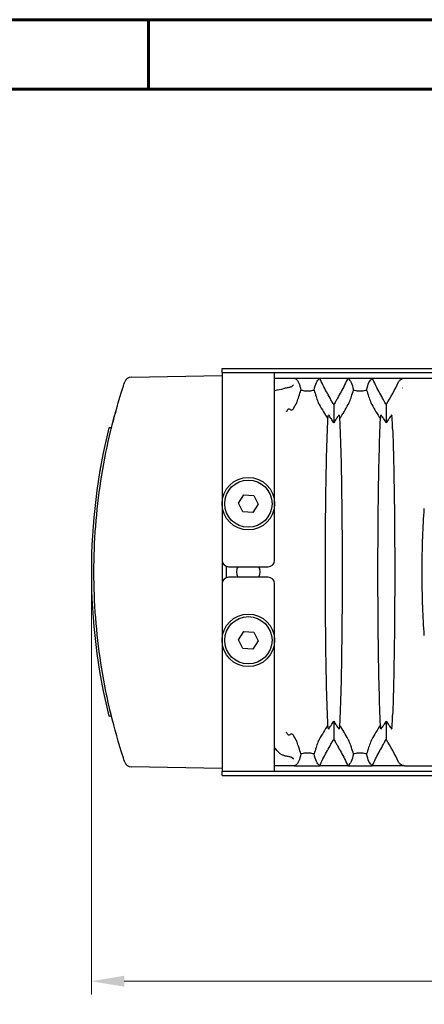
# Model space of a CAD drawing. Header units: millimetres. Extents: x 399 to 6076, y -1991 to 1602.
# Tile 255 of 256: x 5274 to 5305, y -247 to -172. Entities that reach past the tile are written whole.
import ezdxf

# ---------------------------------------------------------------- set-up
doc = ezdxf.new("R2010")
doc.units = ezdxf.units.MM
doc.layers.add('AM_5', color=3, linetype='Continuous', lineweight=25)
doc.layers.add('可見 (ISO)', color=7, linetype='Continuous', lineweight=25)
doc.layers.add('BORDER', color=7, linetype='Continuous')
doc.styles.add('尺寸標註', font='romans.shx', dxfattribs={"bigfont": 'CHINESET.SHX'})
doc.dimstyles.new('CNS1$0', dxfattribs={"dimtxt": 2.5, "dimasz": 2.5, "dimexe": 1, "dimexo": 1, "dimgap": 1.5, "dimtad": 1, "dimtoh": 1, "dimdec": 1, "dimdsep": 46, "dimtxsty": '尺寸標註', "dimcen": 0, "dimclrd": 2, "dimclre": 2, "dimclrt": 1, "dimadec": 0, "dimazin": 2, "dimtp": 0.1, "dimtm": 0.1, "dimtfac": 0.71, "dimtdec": 1, "dimtmove": 0, "dimatfit": 0, "dimfxl": 0, "dimlwd": 13, "dimlwe": 13, "dimarcsym": 0})

# ---------------------------------------------------------------- blocks, each defined once
blk = doc.blocks.new('A4-英文圖框-橫式')
at = {"layer": 'BORDER', "color": 123, "linetype": 'Continuous', "lineweight": 60, "ltscale": 25.4}
for p, q in [((2300.947, 183.498), (2300.947, 188.794)), ((2151.697, 183.498), (2549.792, 183.498))]:
    blk.add_line(p, q, dxfattribs=at)
blk.add_lwpolyline([(2151.697, 188.794), (2555.087, 188.794), (2555.087, -95.061), (2151.697, -95.061)], close=True, dxfattribs=at)
blk = doc.blocks.new('*D422')
at = {"layer": 'AM_5', "color": 2, "lineweight": 13}
for p, q in [((5279.53, -215.504), (5279.53, -246.661)), ((5397.05, -233.004), (5397.05, -246.661)), ((5282.03, -245.661), (5394.55, -245.661))]:
    blk.add_line(p, q, dxfattribs=at)
at = {"layer": 'AM_5', "color": 2}
for points in [[(5282.03, -245.245), (5282.03, -246.078), (5279.53, -245.661)], [(5394.55, -245.245), (5394.55, -246.078), (5397.05, -245.661)]]:
    blk.add_solid(points, dxfattribs=at)
at = {"layer": 'Defpoints', "color": 0}
for p in [(5279.53, -214.504), (5397.05, -232.004), (5397.05, -245.661)]:
    blk.add_point(p, dxfattribs=at)
at = {"layer": 'AM_5', "color": 1, "insert": (5338.29, -242.911), "char_height": 2.5, "attachment_point": 5, "style": '尺寸標註'}
blk.add_mtext('117.5', dxfattribs=at)

msp = doc.modelspace()

# ---------------------------------------------------------------- linework, layer by layer
at = {"layer": '可見 (ISO)'}
for p, q in [((5289.48, -199.304), (5289.48, -199.004)), ((5289.48, -199.004), (5361.48, -199.004)), ((5289.48, -199.304), (5293.48, -199.304)), ((5289.48, -199.304), (5289.48, -200.904)), ((5293.48, -199.304), (5357.48, -199.304)), ((5293.48, -200.904), (5293.48, -199.304)), ((5282.55, -199.675), (5289.48, -199.554)), ((5293.48, -199.754), (5294.694, -199.754)), ((5294.564, -200.104), (5294.564, -200.104)), ((5294.971, -199.754), (5296.908, -199.754)), ((5296.908, -199.754), (5299.052, -199.754)), ((5299.052, -199.754), (5300.908, -199.754)), ((5300.908, -199.754), (5303.36, -199.754)), ((5303.36, -199.754), (5315.601, -199.754)), ((5303.622, -200.104), (5303.622, -200.104)), ((5303.224, -200.504), (5303.223, -200.504)), ((5289.48, -200.904), (5289.48, -213.604)), ((5293.48, -213.604), (5293.48, -200.904)), ((5297.98, -201.773), (5297.98, -203.153)), ((5301.98, -201.773), (5301.98, -203.153)), ((5281.067, -203.524), (5280.86, -203.528)), ((5302.51, -203.504), (5302.51, -203.504)), ((5290.731, -209.263), (5291.141, -208.635)), ((5291.141, -208.635), (5291.891, -208.676)), ((5291.891, -208.676), (5292.23, -209.346)), ((5291.07, -209.933), (5290.731, -209.263)), ((5292.23, -209.346), (5291.819, -209.974)), ((5291.819, -209.974), (5291.07, -209.933)), ((5289.48, -213.604), (5289.48, -215.404)), ((5289.78, -214.063), (5289.78, -214.946)), ((5289.98, -214.104), (5292.98, -214.104)), ((5292.98, -214.904), (5289.98, -214.904)), ((5289.48, -215.404), (5289.48, -228.104)), ((5293.48, -228.104), (5293.48, -215.404)), ((5290.731, -219.663), (5291.141, -219.035)), ((5291.141, -219.035), (5291.891, -219.076)), ((5291.891, -219.076), (5292.23, -219.746)), ((5291.07, -220.333), (5290.731, -219.663)), ((5291.819, -220.374), (5291.07, -220.333)), ((5292.23, -219.746), (5291.819, -220.374)), ((5281.067, -225.485), (5280.86, -225.481)), ((5302.51, -225.504), (5302.51, -225.504)), ((5297.98, -225.856), (5297.98, -227.236)), ((5301.98, -225.856), (5301.98, -227.236)), ((5289.48, -228.104), (5289.48, -229.704)), ((5293.48, -229.704), (5293.48, -228.104)), ((5289.48, -229.454), (5282.55, -229.334)), ((5294.694, -229.254), (5293.48, -229.254)), ((5294.564, -228.904), (5294.564, -228.904)), ((5294.971, -229.254), (5294.694, -229.254)), ((5294.971, -229.254), (5296.908, -229.254)), ((5299.052, -229.254), (5296.908, -229.254)), ((5299.052, -229.254), (5300.908, -229.254)), ((5303.36, -229.254), (5300.908, -229.254)), ((5303.36, -229.254), (5315.601, -229.254)), ((5289.48, -230.004), (5289.48, -229.704)), ((5293.48, -229.704), (5289.48, -229.704)), ((5289.48, -230.004), (5361.48, -230.004)), ((5357.48, -229.704), (5293.48, -229.704))]:
    msp.add_line(p, q, dxfattribs=at)
for centre, radius in [((5291.48, -209.304), 2), ((5291.48, -209.304), 1.8), ((5291.48, -219.704), 2), ((5291.48, -219.704), 1.8)]:
    msp.add_circle(centre, radius, dxfattribs=at)
for centre, radius, start, end in [((5282.559, -200.175), 0.5, 91, 161.53861), ((5289.98, -213.604), 0.5, 180, 270), ((5292.98, -213.604), 0.5, 270, 0), ((5291.48, -214.504), 0.9, 153.6122, 206.3878), ((5291.48, -214.504), 0.9, 333.6122, 26.3878), ((5289.98, -215.404), 0.5, 90, 180), ((5292.98, -215.404), 0.5, 0, 90), ((5282.559, -228.834), 0.5, 198.46139, 269)]:
    msp.add_arc(centre, radius, start, end, dxfattribs=at)
for centre, major_axis, ratio, start_param, end_param in [((5281.193, -188.518), (-5.366, -25.417), 0.942457, 1.230279, 1.306963), ((5292.16, -195.874), (-21.555, -4.573), 0.22639, 1.584044, 1.585753), ((5288.321, -201.044), (-9.737, -1.701), 0.064246, 2.122408, 2.206431), ((5272.774, -190.815), (24.615, -4.645), 0.903321, 5.969091, 5.986704), ((5319.195, -190.795), (-24.612, -4.722), 0.903498, 0.293741, 0.349549), ((5276.766, -190.795), (24.612, -4.722), 0.903498, 5.933636, 5.989445), ((5323.195, -190.795), (-24.612, -4.722), 0.903498, 0.293741, 0.349549), ((5325.466, -214.504), (0, 45.943), 0.999848, 1.32955, 1.812043), ((5325.467, -214.505), (0, 45.944), 0.999848, 1.400667, 1.408942), ((5325.467, -214.505), (0, 45.943), 0.999848, 1.390803, 1.398697), ((5325.467, -214.504), (0, 45.944), 0.999848, 1.732924, 1.73539), ((5325.467, -214.504), (0, 45.944), 0.999848, 1.737841, 1.740316), ((5319.195, -238.214), (-24.612, 4.722), 0.903498, 5.933636, 5.989445), ((5276.766, -238.214), (24.612, 4.722), 0.903498, 0.293741, 0.349549), ((5323.195, -238.214), (-24.612, 4.722), 0.903498, 5.933636, 5.989445), ((5272.774, -238.194), (24.615, 4.646), 0.903324, 0.296445, 0.314058), ((5281.198, -240.488), (5.381, -25.41), 0.942361, 1.834026, 1.910719)]:
    msp.add_ellipse(centre, major_axis=major_axis, ratio=ratio, start_param=start_param, end_param=end_param, dxfattribs=at)
for points, knots in [([(5281.837, -200.78), (5281.868, -200.682), (5281.899, -200.585), (5281.957, -200.405), (5281.984, -200.32), (5282.031, -200.178), (5282.051, -200.119), (5282.077, -200.038), (5282.085, -200.017), (5282.085, -200.017)], [0, 0, 0, 0, 0.00030382, 0.00030382, 0.00060764, 0.00060764, 0.000911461, 0.000911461, 0.001215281, 0.001215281, 0.001215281, 0.001215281]), ([(5294.694, -199.754), (5294.695, -199.754), (5294.696, -199.754), (5294.72, -199.754), (5294.781, -199.754), (5294.892, -199.754), (5294.934, -199.754), (5294.971, -199.754)], [-0.05897444, -0.05897444, -0.05897444, -0.05897444, -0.05771761, -0.05771761, -0.02446116, -0.02446116, -0.00000151, -0.00000151, -0.00000151, -0.00000151]), ([(5294.971, -199.754), (5294.998, -199.759), (5295.026, -199.763), (5295.069, -199.775), (5295.084, -199.78), (5295.09, -199.786)], [0.00000287, 0.00000287, 0.00000287, 0.00000287, 0.02132638, 0.02132638, 0.04051053, 0.04051053, 0.04051053, 0.04051053]), ([(5295.09, -199.786), (5295.175, -199.863), (5295.249, -199.973), (5295.378, -200.261), (5295.433, -200.439), (5295.48, -200.65)], [0.0000013, 0.0000013, 0.0000013, 0.0000013, 0.3193475, 0.3193475, 0.6386464, 0.6386464, 0.6386464, 0.6386464]), ([(5296.48, -200.65), (5296.53, -200.424), (5296.59, -200.236), (5296.732, -199.937), (5296.814, -199.826), (5296.908, -199.754)], [0.000001, 0.000001, 0.000001, 0.000001, 0.3426184, 0.3426184, 0.6852542, 0.6852542, 0.6852542, 0.6852542]), ([(5297.98, -201.773), (5297.971, -201.757), (5297.885, -201.609), (5297.79, -201.444), (5297.743, -201.361), (5297.604, -201.112), (5297.513, -200.944), (5297.244, -200.439), (5297.073, -200.098), (5296.908, -199.754)], [0.000001, 0.000001, 0.000001, 0.000001, 0.00576801, 0.00576801, 0.01151589, 0.01151589, 0.02303401, 0.02303401, 0.04608415, 0.04608415, 0.04608415, 0.04608415]), ([(5299.052, -199.754), (5298.888, -200.098), (5298.716, -200.439), (5298.448, -200.944), (5298.357, -201.112), (5298.217, -201.361), (5298.17, -201.444), (5298.076, -201.609), (5297.99, -201.757), (5297.98, -201.773)], [0.000001, 0.000001, 0.000001, 0.000001, 0.1158103, 0.1158103, 0.1736801, 0.1736801, 0.2025589, 0.2025589, 0.2315337, 0.2315337, 0.2315337, 0.2315337]), ([(5299.052, -199.754), (5299.147, -199.826), (5299.228, -199.937), (5299.37, -200.236), (5299.43, -200.424), (5299.48, -200.65)], [0.000001, 0.000001, 0.000001, 0.000001, 0.3426564, 0.3426564, 0.6852179, 0.6852179, 0.6852179, 0.6852179]), ([(5300.48, -200.65), (5300.53, -200.424), (5300.59, -200.236), (5300.732, -199.937), (5300.814, -199.826), (5300.908, -199.754)], [0.000001, 0.000001, 0.000001, 0.000001, 0.3426184, 0.3426184, 0.6852542, 0.6852542, 0.6852542, 0.6852542]), ([(5301.98, -201.773), (5301.971, -201.757), (5301.885, -201.609), (5301.79, -201.444), (5301.743, -201.361), (5301.604, -201.112), (5301.513, -200.944), (5301.244, -200.439), (5301.073, -200.098), (5300.908, -199.754)], [0.000001, 0.000001, 0.000001, 0.000001, 0.00576801, 0.00576801, 0.01151589, 0.01151589, 0.02303401, 0.02303401, 0.04608415, 0.04608415, 0.04608415, 0.04608415]), ([(5302.919, -200.028), (5302.939, -199.988), (5302.964, -199.951), (5303.025, -199.883), (5303.06, -199.853), (5303.139, -199.804), (5303.181, -199.785), (5303.27, -199.761), (5303.314, -199.754), (5303.36, -199.754)], [0, 0, 0, 0, 0.0135204, 0.0135204, 0.02746573, 0.02746573, 0.04149223, 0.04149223, 0.05500717, 0.05500717, 0.05500717, 0.05500717]), ([(5281.837, -228.229), (5281.14, -226.013), (5280.613, -223.744), (5280.26, -221.447), (5279.907, -219.151), (5279.73, -216.828), (5279.73, -214.504), (5279.73, -212.181), (5279.907, -209.858), (5280.26, -207.562), (5280.613, -205.265), (5281.14, -202.996), (5281.837, -200.78)], [2.8369009, 2.8369009, 2.8369009, 2.8369009, 2.9892468, 2.9892468, 2.9892468, 3.1415927, 3.1415927, 3.1415927, 3.2939385, 3.2939385, 3.2939385, 3.4462844, 3.4462844, 3.4462844, 3.4462844]), ([(5294.555, -200.468), (5294.512, -200.473), (5294.467, -200.48), (5294.375, -200.496), (5294.329, -200.506), (5294.284, -200.516)], [-0.02798099, -0.02798099, -0.02798099, -0.02798099, -0.01396291, -0.01396291, -0.00000001, -0.00000001, -0.00000001, -0.00000001]), ([(5294.896, -200.265), (5294.892, -200.272), (5294.887, -200.279), (5294.85, -200.331), (5294.807, -200.37), (5294.727, -200.418), (5294.696, -200.433), (5294.628, -200.455), (5294.592, -200.463), (5294.555, -200.468)], [-0.00301666, -0.00301666, -0.00301666, -0.00301666, 0, 0, 0.02117775, 0.02117775, 0.03329101, 0.03329101, 0.04540994, 0.04540994, 0.04540994, 0.04540994]), ([(5295.088, -201.754), (5295.095, -201.742), (5295.102, -201.728), (5295.118, -201.699), (5295.125, -201.682), (5295.152, -201.624), (5295.171, -201.579), (5295.235, -201.422), (5295.281, -201.29), (5295.381, -200.984), (5295.435, -200.806), (5295.48, -200.65)], [0, 0, 0, 0, 0.0047033, 0.0047033, 0.0100954, 0.0100954, 0.0241002, 0.0241002, 0.0656763, 0.0656763, 0.1177835, 0.1177835, 0.1177835, 0.1177835]), ([(5295.48, -200.65), (5295.531, -200.664), (5295.59, -200.678), (5295.708, -200.699), (5295.764, -200.706), (5295.876, -200.715), (5295.927, -200.717), (5296.034, -200.717), (5296.086, -200.715), (5296.197, -200.706), (5296.254, -200.699), (5296.371, -200.678), (5296.43, -200.664), (5296.48, -200.65)], [-0.1247328, -0.1247328, -0.1247328, -0.1247328, -0.0982905, -0.0982905, -0.0783586, -0.0783586, -0.0623217, -0.0623217, -0.0462805, -0.0462805, -0.0263056, -0.0263056, -0.000001, -0.000001, -0.000001, -0.000001]), ([(5296.48, -200.65), (5296.526, -200.806), (5296.58, -200.985), (5296.68, -201.29), (5296.726, -201.422), (5296.789, -201.58), (5296.808, -201.624), (5296.835, -201.682), (5296.843, -201.699), (5296.858, -201.728), (5296.865, -201.742), (5296.872, -201.754)], [0.000001, 0.000001, 0.000001, 0.000001, 0.0714922, 0.0714922, 0.1278125, 0.1278125, 0.1466939, 0.1466939, 0.1539664, 0.1539664, 0.1603115, 0.1603115, 0.1603115, 0.1603115]), ([(5299.088, -201.754), (5299.095, -201.742), (5299.102, -201.728), (5299.118, -201.699), (5299.125, -201.682), (5299.152, -201.624), (5299.171, -201.579), (5299.235, -201.422), (5299.281, -201.29), (5299.381, -200.984), (5299.435, -200.806), (5299.48, -200.65)], [0, 0, 0, 0, 0.0047033, 0.0047033, 0.0100954, 0.0100954, 0.0241002, 0.0241002, 0.0656763, 0.0656763, 0.1177835, 0.1177835, 0.1177835, 0.1177835]), ([(5299.48, -200.65), (5299.531, -200.664), (5299.59, -200.678), (5299.708, -200.699), (5299.764, -200.706), (5299.876, -200.715), (5299.927, -200.717), (5300.034, -200.717), (5300.086, -200.715), (5300.197, -200.706), (5300.254, -200.699), (5300.371, -200.678), (5300.43, -200.664), (5300.48, -200.65)], [-0.1247328, -0.1247328, -0.1247328, -0.1247328, -0.0982905, -0.0982905, -0.0783586, -0.0783586, -0.0623217, -0.0623217, -0.0462805, -0.0462805, -0.0263056, -0.0263056, -0.000001, -0.000001, -0.000001, -0.000001]), ([(5300.48, -200.65), (5300.526, -200.806), (5300.58, -200.985), (5300.68, -201.29), (5300.726, -201.422), (5300.789, -201.58), (5300.808, -201.624), (5300.835, -201.682), (5300.843, -201.699), (5300.858, -201.728), (5300.865, -201.742), (5300.872, -201.754)], [0.000001, 0.000001, 0.000001, 0.000001, 0.0714922, 0.0714922, 0.1278125, 0.1278125, 0.1466939, 0.1466939, 0.1539664, 0.1539664, 0.1603115, 0.1603115, 0.1603115, 0.1603115]), ([(5281.053, -203.584), (5281.115, -203.33), (5281.183, -203.063), (5281.321, -202.542), (5281.393, -202.281), (5281.483, -201.963), (5281.504, -201.889), (5281.525, -201.816)], [0, 0, 0, 0, 0.0808918, 0.0808918, 0.162153, 0.162153, 0.1878428, 0.1878428, 0.1878428, 0.1878428]), ([(5294.394, -202.281), (5294.391, -202.272), (5294.387, -202.264), (5294.384, -202.257), (5294.384, -202.256), (5294.384, -202.256), (5294.383, -202.255)], [0, 0, 0, 0, 0.0003157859, 0.0003157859, 0.0003157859, 0.0003366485, 0.0003366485, 0.0003366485, 0.0003366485]), ([(5294.464, -202.155), (5294.439, -202.188), (5294.421, -202.223), (5294.41, -202.249), (5294.399, -202.274), (5294.396, -202.285), (5294.394, -202.281)], [0, 0, 0, 0, 0.0001505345, 0.0001505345, 0.0001505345, 0.0003010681, 0.0003010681, 0.0003010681, 0.0003010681]), ([(5294.651, -202.131), (5294.629, -202.116), (5294.603, -202.103), (5294.556, -202.099), (5294.532, -202.101), (5294.501, -202.119), (5294.493, -202.124), (5294.479, -202.137), (5294.472, -202.145), (5294.464, -202.155)], [0.00000342, 0.00000342, 0.00000342, 0.00000342, 0.02848844, 0.02848844, 0.04711879, 0.04711879, 0.05223109, 0.05223109, 0.0566609, 0.0566609, 0.0566609, 0.0566609]), ([(5294.888, -202.103), (5294.884, -202.11), (5294.88, -202.116), (5294.871, -202.127), (5294.867, -202.131), (5294.855, -202.144), (5294.847, -202.151), (5294.808, -202.178), (5294.774, -202.178), (5294.71, -202.168), (5294.675, -202.147), (5294.651, -202.131)], [0.00000002, 0.00000002, 0.00000002, 0.00000002, 0.00259662, 0.00259662, 0.00522321, 0.00522321, 0.01073709, 0.01073709, 0.03502998, 0.03502998, 0.07339142, 0.07339142, 0.07339142, 0.07339142]), ([(5297.532, -226.161), (5297.497, -225.375), (5297.466, -224.435), (5297.413, -222.294), (5297.391, -221.098), (5297.353, -218.133), (5297.342, -216.325), (5297.342, -212.7), (5297.353, -210.891), (5297.39, -207.922), (5297.412, -206.724), (5297.466, -204.577), (5297.497, -203.635), (5297.532, -202.848)], [0.000001, 0.000001, 0.000001, 0.000001, 0.408065, 0.408065, 0.818786, 0.818786, 1.357583, 1.357583, 1.896436, 1.896436, 2.308017, 2.308017, 2.716908, 2.716908, 2.716908, 2.716908]), ([(5297.532, -202.848), (5297.538, -202.799), (5297.544, -202.751), (5297.556, -202.656), (5297.562, -202.609), (5297.568, -202.563)], [0.000001, 0.000001, 0.000001, 0.000001, 0.0583626, 0.0583626, 0.1171488, 0.1171488, 0.1171488, 0.1171488]), ([(5297.98, -203.153), (5297.92, -203.054), (5297.857, -202.951), (5297.778, -202.828), (5297.76, -202.8), (5297.706, -202.718), (5297.675, -202.673), (5297.63, -202.612), (5297.613, -202.59), (5297.589, -202.565), (5297.582, -202.559), (5297.571, -202.555), (5297.568, -202.557), (5297.568, -202.563)], [-0.08024384, -0.08024384, -0.08024384, -0.08024384, -0.05244875, -0.05244875, -0.04403813, -0.04403813, -0.02725332, -0.02725332, -0.01524627, -0.01524627, -0.00747113, -0.00747113, -0.000001, -0.000001, -0.000001, -0.000001]), ([(5298.393, -202.563), (5298.392, -202.557), (5298.389, -202.555), (5298.379, -202.559), (5298.371, -202.565), (5298.348, -202.59), (5298.33, -202.612), (5298.285, -202.673), (5298.254, -202.719), (5298.2, -202.8), (5298.182, -202.829), (5298.103, -202.951), (5298.04, -203.054), (5297.98, -203.153)], [-0.1004113, -0.1004113, -0.1004113, -0.1004113, -0.0910518, -0.0910518, -0.0813066, -0.0813066, -0.0662747, -0.0662747, -0.0452497, -0.0452497, -0.0347369, -0.0347369, -0.000001, -0.000001, -0.000001, -0.000001]), ([(5298.393, -202.563), (5298.399, -202.609), (5298.405, -202.656), (5298.416, -202.751), (5298.422, -202.799), (5298.428, -202.848)], [0.000001, 0.000001, 0.000001, 0.000001, 0.0584689, 0.0584689, 0.1165144, 0.1165144, 0.1165144, 0.1165144]), ([(5298.428, -202.848), (5298.463, -203.634), (5298.494, -204.574), (5298.548, -206.715), (5298.57, -207.911), (5298.607, -210.876), (5298.618, -212.684), (5298.618, -216.309), (5298.607, -218.118), (5298.57, -221.087), (5298.548, -222.285), (5298.495, -224.432), (5298.463, -225.374), (5298.428, -226.161)], [0.000001, 0.000001, 0.000001, 0.000001, 0.408065, 0.408065, 0.818786, 0.818786, 1.357583, 1.357583, 1.896436, 1.896436, 2.308017, 2.308017, 2.716908, 2.716908, 2.716908, 2.716908]), ([(5301.532, -226.161), (5301.497, -225.375), (5301.466, -224.435), (5301.413, -222.294), (5301.391, -221.098), (5301.353, -218.133), (5301.342, -216.325), (5301.342, -212.7), (5301.353, -210.891), (5301.39, -207.922), (5301.412, -206.724), (5301.466, -204.577), (5301.497, -203.635), (5301.532, -202.848)], [0.000001, 0.000001, 0.000001, 0.000001, 0.408065, 0.408065, 0.818786, 0.818786, 1.357583, 1.357583, 1.896436, 1.896436, 2.308017, 2.308017, 2.716908, 2.716908, 2.716908, 2.716908]), ([(5301.532, -202.848), (5301.538, -202.799), (5301.544, -202.751), (5301.556, -202.656), (5301.562, -202.609), (5301.568, -202.563)], [0.000001, 0.000001, 0.000001, 0.000001, 0.0583626, 0.0583626, 0.1171488, 0.1171488, 0.1171488, 0.1171488]), ([(5301.98, -203.153), (5301.92, -203.054), (5301.857, -202.951), (5301.778, -202.828), (5301.76, -202.8), (5301.706, -202.718), (5301.675, -202.673), (5301.63, -202.612), (5301.613, -202.59), (5301.589, -202.565), (5301.582, -202.559), (5301.571, -202.555), (5301.568, -202.557), (5301.568, -202.563)], [-0.08024384, -0.08024384, -0.08024384, -0.08024384, -0.05244875, -0.05244875, -0.04403813, -0.04403813, -0.02725332, -0.02725332, -0.01524627, -0.01524627, -0.00747113, -0.00747113, -0.000001, -0.000001, -0.000001, -0.000001]), ([(5302.393, -202.563), (5302.392, -202.557), (5302.389, -202.555), (5302.379, -202.559), (5302.371, -202.565), (5302.348, -202.59), (5302.33, -202.612), (5302.285, -202.673), (5302.254, -202.719), (5302.2, -202.8), (5302.182, -202.829), (5302.103, -202.951), (5302.04, -203.054), (5301.98, -203.153)], [-0.1004113, -0.1004113, -0.1004113, -0.1004113, -0.0910518, -0.0910518, -0.0813066, -0.0813066, -0.0662747, -0.0662747, -0.0452497, -0.0452497, -0.0347369, -0.0347369, -0.000001, -0.000001, -0.000001, -0.000001]), ([(5302.459, -203.599), (5302.45, -203.356), (5302.44, -203.148), (5302.419, -202.807), (5302.408, -202.679), (5302.396, -202.588)], [0, 0, 0, 0, 0.1133239, 0.1133239, 0.2273304, 0.2273304, 0.2273304, 0.2273304]), ([(5302.459, -203.599), (5302.487, -204.346), (5302.512, -205.198), (5302.554, -207.08), (5302.572, -208.106), (5302.607, -210.877), (5302.618, -212.685), (5302.618, -216.31), (5302.607, -218.119), (5302.572, -220.893), (5302.555, -221.921), (5302.512, -223.808), (5302.487, -224.661), (5302.459, -225.41)], [0.000001, 0.000001, 0.000001, 0.000001, 0.347263, 0.347263, 0.696748, 0.696748, 1.236931, 1.236931, 1.777162, 1.777162, 2.127375, 2.127375, 2.47533, 2.47533, 2.47533, 2.47533]), ([(5280.662, -205.319), (5280.662, -205.319), (5280.662, -205.318), (5280.662, -205.318), (5280.662, -205.318), (5280.663, -205.315), (5280.663, -205.311), (5280.664, -205.306)], [0.02860573, 0.02860573, 0.02860573, 0.02860573, 0.02995071, 0.02995071, 0.03595712, 0.03595712, 0.05119303, 0.05119303, 0.05119303, 0.05119303]), ([(5304.87, -219.335), (5304.824, -218.617), (5304.786, -217.904), (5304.723, -216.288), (5304.705, -215.402), (5304.705, -213.607), (5304.723, -212.721), (5304.786, -211.105), (5304.824, -210.392), (5304.87, -209.674)], [-0.9706542, -0.9706542, -0.9706542, -0.9706542, -0.7547435, -0.7547435, -0.4853276, -0.4853276, -0.2159117, -0.2159117, -0.000001, -0.000001, -0.000001, -0.000001]), ([(5280.721, -223.976), (5280.697, -223.861), (5280.68, -223.778), (5280.668, -223.721), (5280.666, -223.711), (5280.664, -223.699), (5280.663, -223.696), (5280.662, -223.691), (5280.662, -223.69), (5280.662, -223.69), (5280.662, -223.69), (5280.662, -223.69)], [0, 0, 0, 0, 0.072006, 0.072006, 0.0905756, 0.0905756, 0.1044975, 0.1044975, 0.1149371, 0.1149371, 0.1156823, 0.1156823, 0.1156823, 0.1156823]), ([(5281.393, -226.727), (5281.324, -226.477), (5281.253, -226.212), (5281.117, -225.686), (5281.05, -225.419), (5280.973, -225.097), (5280.956, -225.024), (5280.939, -224.953)], [0, 0, 0, 0, 0.080945, 0.080945, 0.1629715, 0.1629715, 0.1875479, 0.1875479, 0.1875479, 0.1875479]), ([(5302.396, -226.421), (5302.407, -226.33), (5302.419, -226.203), (5302.44, -225.864), (5302.45, -225.655), (5302.459, -225.41)], [0, 0, 0, 0, 0.1132605, 0.1132605, 0.2273799, 0.2273799, 0.2273799, 0.2273799]), ([(5297.568, -226.446), (5297.562, -226.399), (5297.556, -226.353), (5297.544, -226.258), (5297.538, -226.21), (5297.532, -226.161)], [0.000001, 0.000001, 0.000001, 0.000001, 0.0584689, 0.0584689, 0.1165144, 0.1165144, 0.1165144, 0.1165144]), ([(5297.568, -226.446), (5297.568, -226.452), (5297.571, -226.454), (5297.582, -226.45), (5297.589, -226.444), (5297.613, -226.419), (5297.63, -226.397), (5297.675, -226.336), (5297.707, -226.29), (5297.76, -226.209), (5297.779, -226.18), (5297.857, -226.058), (5297.92, -225.955), (5297.98, -225.856)], [-0.1004113, -0.1004113, -0.1004113, -0.1004113, -0.0910518, -0.0910518, -0.0813066, -0.0813066, -0.0662747, -0.0662747, -0.0452497, -0.0452497, -0.0347369, -0.0347369, -0.000001, -0.000001, -0.000001, -0.000001]), ([(5297.98, -225.856), (5298.04, -225.955), (5298.104, -226.058), (5298.182, -226.181), (5298.2, -226.209), (5298.254, -226.291), (5298.285, -226.336), (5298.33, -226.397), (5298.348, -226.419), (5298.371, -226.444), (5298.379, -226.45), (5298.389, -226.454), (5298.392, -226.452), (5298.393, -226.446)], [-0.08024384, -0.08024384, -0.08024384, -0.08024384, -0.05244875, -0.05244875, -0.04403813, -0.04403813, -0.02725332, -0.02725332, -0.01524627, -0.01524627, -0.00747113, -0.00747113, -0.000001, -0.000001, -0.000001, -0.000001]), ([(5298.428, -226.161), (5298.422, -226.21), (5298.416, -226.258), (5298.405, -226.353), (5298.399, -226.399), (5298.393, -226.446)], [0.000001, 0.000001, 0.000001, 0.000001, 0.0583626, 0.0583626, 0.1171488, 0.1171488, 0.1171488, 0.1171488]), ([(5301.568, -226.446), (5301.562, -226.399), (5301.556, -226.353), (5301.544, -226.258), (5301.538, -226.21), (5301.532, -226.161)], [0.000001, 0.000001, 0.000001, 0.000001, 0.0584689, 0.0584689, 0.1165144, 0.1165144, 0.1165144, 0.1165144]), ([(5301.568, -226.446), (5301.568, -226.452), (5301.571, -226.454), (5301.582, -226.45), (5301.589, -226.444), (5301.613, -226.419), (5301.63, -226.397), (5301.675, -226.336), (5301.707, -226.29), (5301.76, -226.209), (5301.779, -226.18), (5301.857, -226.058), (5301.92, -225.955), (5301.98, -225.856)], [-0.1004113, -0.1004113, -0.1004113, -0.1004113, -0.0910518, -0.0910518, -0.0813066, -0.0813066, -0.0662747, -0.0662747, -0.0452497, -0.0452497, -0.0347369, -0.0347369, -0.000001, -0.000001, -0.000001, -0.000001]), ([(5301.98, -225.856), (5302.04, -225.955), (5302.104, -226.058), (5302.182, -226.181), (5302.2, -226.209), (5302.254, -226.291), (5302.285, -226.336), (5302.33, -226.397), (5302.348, -226.419), (5302.371, -226.444), (5302.379, -226.45), (5302.389, -226.454), (5302.392, -226.452), (5302.393, -226.446)], [-0.08024384, -0.08024384, -0.08024384, -0.08024384, -0.05244875, -0.05244875, -0.04403813, -0.04403813, -0.02725332, -0.02725332, -0.01524627, -0.01524627, -0.00747113, -0.00747113, -0.000001, -0.000001, -0.000001, -0.000001]), ([(5294.383, -226.754), (5294.384, -226.753), (5294.384, -226.753), (5294.384, -226.752), (5294.387, -226.745), (5294.391, -226.737), (5294.394, -226.728)], [-0.0000208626, -0.0000208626, -0.0000208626, -0.0000208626, 0, 0, 0, 0.0003157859, 0.0003157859, 0.0003157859, 0.0003157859]), ([(5294.464, -226.854), (5294.439, -226.821), (5294.421, -226.786), (5294.41, -226.76), (5294.399, -226.734), (5294.396, -226.724), (5294.394, -226.728)], [0, 0, 0, 0, 0.0001525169, 0.0001525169, 0.0001525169, 0.0003050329, 0.0003050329, 0.0003050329, 0.0003050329]), ([(5294.464, -226.854), (5294.472, -226.864), (5294.479, -226.872), (5294.493, -226.885), (5294.501, -226.89), (5294.532, -226.908), (5294.556, -226.91), (5294.603, -226.906), (5294.629, -226.893), (5294.651, -226.878)], [0.00000309, 0.00000309, 0.00000309, 0.00000309, 0.00441285, 0.00441285, 0.00950236, 0.00950236, 0.02806147, 0.02806147, 0.0563484, 0.0563484, 0.0563484, 0.0563484]), ([(5294.651, -226.878), (5294.675, -226.862), (5294.71, -226.841), (5294.774, -226.831), (5294.808, -226.831), (5294.847, -226.858), (5294.855, -226.865), (5294.867, -226.877), (5294.871, -226.882), (5294.88, -226.893), (5294.884, -226.899), (5294.888, -226.906)], [0.00000408, 0.00000408, 0.00000408, 0.00000408, 0.0294788, 0.0294788, 0.04812762, 0.04812762, 0.05236117, 0.05236117, 0.0543779, 0.0543779, 0.05637162, 0.05637162, 0.05637162, 0.05637162]), ([(5295.48, -228.359), (5295.435, -228.203), (5295.381, -228.024), (5295.281, -227.719), (5295.235, -227.587), (5295.171, -227.429), (5295.152, -227.385), (5295.125, -227.327), (5295.117, -227.31), (5295.102, -227.281), (5295.095, -227.267), (5295.088, -227.255)], [0.000001, 0.000001, 0.000001, 0.000001, 0.0714924, 0.0714924, 0.1277503, 0.1277503, 0.146606, 0.146606, 0.1538685, 0.1538685, 0.1602048, 0.1602048, 0.1602048, 0.1602048]), ([(5296.872, -227.255), (5296.865, -227.267), (5296.858, -227.281), (5296.843, -227.31), (5296.835, -227.327), (5296.808, -227.385), (5296.789, -227.43), (5296.726, -227.587), (5296.68, -227.719), (5296.579, -228.025), (5296.526, -228.203), (5296.48, -228.359)], [0, 0, 0, 0, 0.0047042, 0.0047042, 0.0100974, 0.0100974, 0.0241052, 0.0241052, 0.0657013, 0.0657013, 0.1178924, 0.1178924, 0.1178924, 0.1178924]), ([(5296.908, -229.254), (5297.073, -228.911), (5297.244, -228.57), (5297.513, -228.065), (5297.604, -227.897), (5297.743, -227.648), (5297.79, -227.565), (5297.885, -227.4), (5297.971, -227.252), (5297.98, -227.236)], [0.000001, 0.000001, 0.000001, 0.000001, 0.1158104, 0.1158104, 0.1736801, 0.1736801, 0.2025589, 0.2025589, 0.2315337, 0.2315337, 0.2315337, 0.2315337]), ([(5297.98, -227.236), (5297.99, -227.252), (5298.076, -227.4), (5298.17, -227.565), (5298.217, -227.648), (5298.357, -227.897), (5298.448, -228.065), (5298.716, -228.57), (5298.888, -228.911), (5299.052, -229.254)], [0.000001, 0.000001, 0.000001, 0.000001, 0.00576801, 0.00576801, 0.01151589, 0.01151589, 0.02303402, 0.02303402, 0.04608415, 0.04608415, 0.04608415, 0.04608415]), ([(5299.48, -228.359), (5299.435, -228.203), (5299.381, -228.024), (5299.281, -227.719), (5299.235, -227.587), (5299.171, -227.429), (5299.152, -227.385), (5299.125, -227.327), (5299.117, -227.31), (5299.102, -227.281), (5299.095, -227.267), (5299.088, -227.255)], [0.000001, 0.000001, 0.000001, 0.000001, 0.0714924, 0.0714924, 0.1277503, 0.1277503, 0.146606, 0.146606, 0.1538685, 0.1538685, 0.1602048, 0.1602048, 0.1602048, 0.1602048]), ([(5300.872, -227.255), (5300.865, -227.267), (5300.858, -227.281), (5300.843, -227.31), (5300.835, -227.327), (5300.808, -227.385), (5300.789, -227.43), (5300.726, -227.587), (5300.68, -227.719), (5300.579, -228.025), (5300.526, -228.203), (5300.48, -228.359)], [0, 0, 0, 0, 0.0047042, 0.0047042, 0.0100974, 0.0100974, 0.0241052, 0.0241052, 0.0657013, 0.0657013, 0.1178924, 0.1178924, 0.1178924, 0.1178924]), ([(5300.908, -229.254), (5301.073, -228.911), (5301.244, -228.57), (5301.513, -228.065), (5301.604, -227.897), (5301.743, -227.648), (5301.79, -227.565), (5301.885, -227.4), (5301.971, -227.252), (5301.98, -227.236)], [0.000001, 0.000001, 0.000001, 0.000001, 0.1158104, 0.1158104, 0.1736801, 0.1736801, 0.2025589, 0.2025589, 0.2315337, 0.2315337, 0.2315337, 0.2315337]), ([(5282.085, -228.992), (5282.085, -228.992), (5282.055, -228.903), (5282.008, -228.76), (5281.984, -228.688), (5281.957, -228.604), (5281.928, -228.513), (5281.899, -228.422), (5281.868, -228.327), (5281.837, -228.229)], [0, 0, 0, 0, 0.000612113, 0.000612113, 0.000612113, 0.00091817, 0.00091817, 0.00091817, 0.001224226, 0.001224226, 0.001224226, 0.001224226]), ([(5281.891, -228.398), (5281.891, -228.398), (5281.891, -228.398), (5281.891, -228.398), (5281.891, -228.398), (5281.891, -228.397), (5281.89, -228.396), (5281.889, -228.393), (5281.888, -228.39), (5281.887, -228.387)], [0.03798802, 0.03798802, 0.03798802, 0.03798802, 0.03849646, 0.03849646, 0.0413423, 0.0413423, 0.04988108, 0.04988108, 0.05980923, 0.05980923, 0.05980923, 0.05980923]), ([(5293.803, -228.254), (5293.754, -228.211), (5293.704, -228.159), (5293.612, -228.047), (5293.576, -227.999), (5293.533, -227.937), (5293.527, -227.928), (5293.52, -227.917)], [-0.04422932, -0.04422932, -0.04422932, -0.04422932, -0.01877358, -0.01877358, 0, 0, 0.00379775, 0.00379775, 0.00379775, 0.00379775]), ([(5294.19, -228.472), (5294.117, -228.455), (5294.048, -228.427), (5293.935, -228.361), (5293.879, -228.323), (5293.803, -228.254)], [0, 0, 0, 0, 0.02255278, 0.02255278, 0.03911854, 0.03911854, 0.03911854, 0.03911854]), ([(5294.284, -228.493), (5294.329, -228.503), (5294.375, -228.513), (5294.467, -228.529), (5294.512, -228.536), (5294.555, -228.541)], [-0.02801647, -0.02801647, -0.02801647, -0.02801647, -0.01403515, -0.01403515, -0.00001664, -0.00001664, -0.00001664, -0.00001664]), ([(5294.555, -228.541), (5294.592, -228.546), (5294.628, -228.554), (5294.695, -228.576), (5294.727, -228.591), (5294.813, -228.642), (5294.855, -228.684), (5294.886, -228.728), (5294.89, -228.734), (5294.894, -228.741), (5294.896, -228.744)], [0.00000001, 0.00000001, 0.00000001, 0.00000001, 0.01208591, 0.01208591, 0.024168, 0.024168, 0.04790078, 0.04790078, 0.0495453, 0.05118982, 0.05118982, 0.05118982, 0.05118982]), ([(5295.48, -228.359), (5295.433, -228.57), (5295.378, -228.748), (5295.249, -229.036), (5295.175, -229.146), (5295.09, -229.223)], [0.000001, 0.000001, 0.000001, 0.000001, 0.3193535, 0.3193535, 0.6386692, 0.6386692, 0.6386692, 0.6386692]), ([(5296.48, -228.359), (5296.429, -228.345), (5296.37, -228.331), (5296.253, -228.31), (5296.196, -228.303), (5296.085, -228.294), (5296.033, -228.292), (5295.926, -228.292), (5295.875, -228.294), (5295.763, -228.303), (5295.707, -228.31), (5295.589, -228.331), (5295.531, -228.345), (5295.48, -228.359)], [-0.1247327, -0.1247327, -0.1247327, -0.1247327, -0.0982902, -0.0982902, -0.0783586, -0.0783586, -0.0623217, -0.0623217, -0.0462805, -0.0462805, -0.0263058, -0.0263058, -0.000001, -0.000001, -0.000001, -0.000001]), ([(5296.908, -229.254), (5296.814, -229.183), (5296.732, -229.072), (5296.59, -228.773), (5296.53, -228.585), (5296.48, -228.359)], [0.000001, 0.000001, 0.000001, 0.000001, 0.3426565, 0.3426565, 0.6852179, 0.6852179, 0.6852179, 0.6852179]), ([(5299.48, -228.359), (5299.43, -228.585), (5299.37, -228.773), (5299.228, -229.072), (5299.147, -229.183), (5299.052, -229.254)], [0.000001, 0.000001, 0.000001, 0.000001, 0.3426188, 0.3426188, 0.6852542, 0.6852542, 0.6852542, 0.6852542]), ([(5300.48, -228.359), (5300.429, -228.345), (5300.37, -228.331), (5300.253, -228.31), (5300.196, -228.303), (5300.085, -228.294), (5300.033, -228.292), (5299.926, -228.292), (5299.875, -228.294), (5299.763, -228.303), (5299.707, -228.31), (5299.589, -228.331), (5299.531, -228.345), (5299.48, -228.359)], [-0.1247327, -0.1247327, -0.1247327, -0.1247327, -0.0982902, -0.0982902, -0.0783586, -0.0783586, -0.0623217, -0.0623217, -0.0462805, -0.0462805, -0.0263058, -0.0263058, -0.000001, -0.000001, -0.000001, -0.000001]), ([(5300.908, -229.254), (5300.814, -229.183), (5300.732, -229.072), (5300.59, -228.773), (5300.53, -228.585), (5300.48, -228.359)], [0.000001, 0.000001, 0.000001, 0.000001, 0.3426565, 0.3426565, 0.6852179, 0.6852179, 0.6852179, 0.6852179]), ([(5295.09, -229.223), (5295.084, -229.229), (5295.069, -229.234), (5295.026, -229.246), (5294.997, -229.25), (5294.971, -229.254)], [0, 0, 0, 0, 0.02408757, 0.02408757, 0.05114731, 0.05114731, 0.05114731, 0.05114731]), ([(5303.36, -229.254), (5303.315, -229.254), (5303.27, -229.248), (5303.182, -229.224), (5303.139, -229.205), (5303.06, -229.156), (5303.025, -229.126), (5302.964, -229.058), (5302.939, -229.021), (5302.919, -228.981)], [0.00000001, 0.00000001, 0.00000001, 0.00000001, 0.01347717, 0.01347717, 0.02746432, 0.02746432, 0.0414418, 0.0414418, 0.05499345, 0.05499345, 0.05499345, 0.05499345])]:
    msp.add_open_spline(points, degree=3, knots=knots, dxfattribs=at)
for points in [[(5281.837, -200.78), (5281.85, -200.739), (5281.861, -200.705), (5281.869, -200.679)], [(5294.284, -200.516), (5294.252, -200.523), (5294.221, -200.53), (5294.19, -200.537)], [(5302.393, -202.563), (5302.394, -202.572), (5302.395, -202.58), (5302.396, -202.588)], [(5302.396, -226.421), (5302.395, -226.429), (5302.394, -226.437), (5302.393, -226.446)], [(5294.19, -228.472), (5294.221, -228.479), (5294.252, -228.486), (5294.284, -228.493)]]:
    msp.add_open_spline(points, degree=3, dxfattribs=at)

# ---------------------------------------------------------------- block references
msp.add_blockref('A4-英文圖框-橫式', (2982.929, -361.25))

# ---------------------------------------------------------------- dimensions: what is measured, and where the dimension line sits
at = {"layer": 'AM_5'}
dim = msp.add_linear_dim(base=(5397.05, -245.661), p1=(5279.53, -214.504), p2=(5397.05, -232.004), dimstyle='CNS1$0', override={"dimfxl": 4, "dimarcsym": 1}, dxfattribs=at)
dim.commit()
dim.dimension.update_dxf_attribs({"geometry": '*D422', "text_midpoint": (5338.29, -242.911)})

doc.saveas('drawing.dxf')
